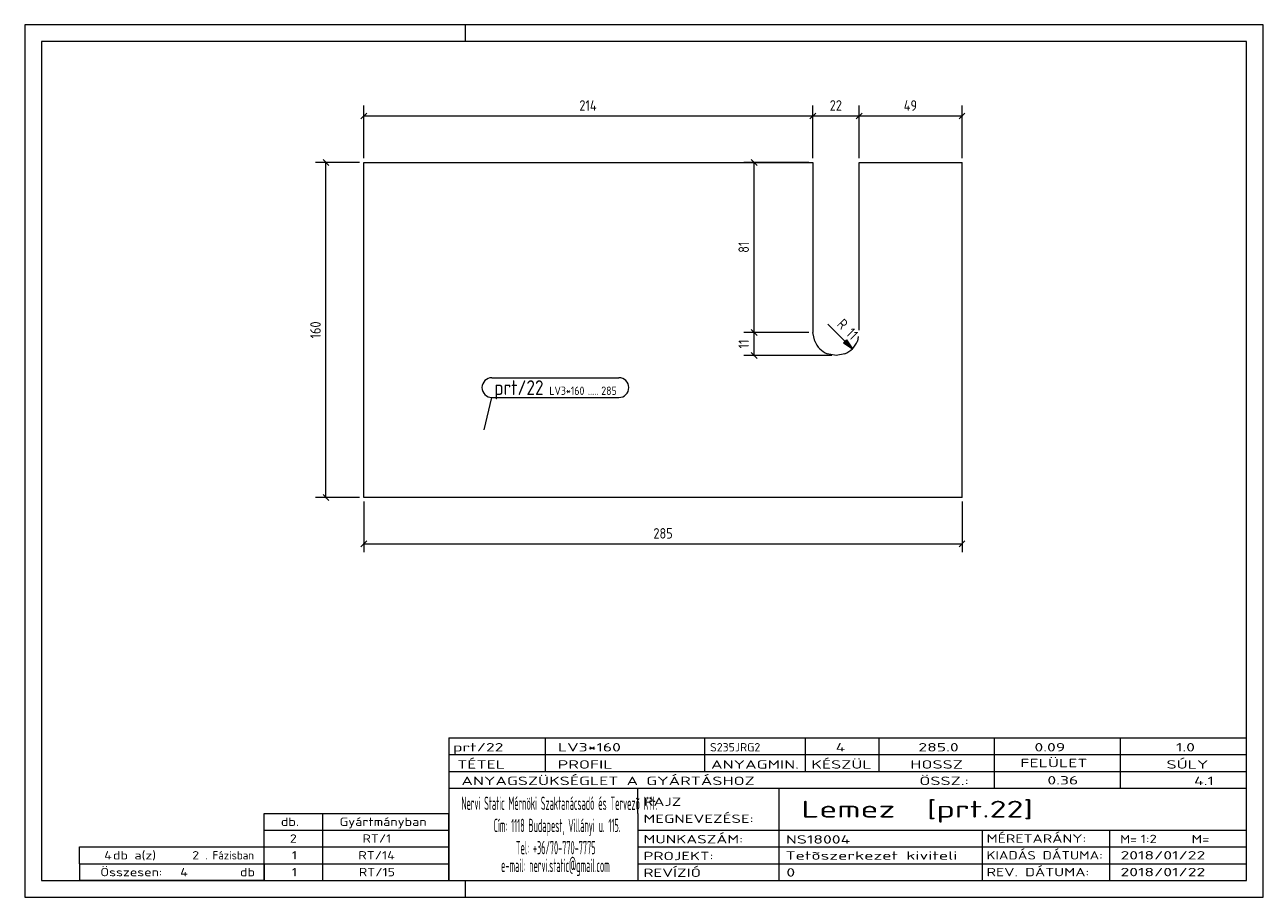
# Model space of a CAD drawing. Header units: millimetres. Extents: x 1 to 296, y 1 to 209.
import ezdxf

# ---------------------------------------------------------------- set-up
doc = ezdxf.new("R2010")
doc.units = ezdxf.units.MM
doc.header["$LTSCALE"] = 0.6
doc.linetypes.add('XKITLINE00', pattern=[0])
for name, color, linetype, lineweight in [('DrawingSheet', 5, 'Continuous', 0), ('OtherObjectType', 1, 'Continuous', 0), ('Part', 2, 'Continuous', 0), ('PartMark', 3, 'Continuous', 0), ('Z-DIMENSIONS', 1, 'Continuous', 0)]:
    doc.layers.add(name, color=color, linetype=linetype, lineweight=lineweight)
doc.styles.add('ISOCPEUR', font='ISOCPEUR.TTF')

msp = doc.modelspace()

# ---------------------------------------------------------------- hatches: boundary and pattern name
at = {"layer": 'Z-DIMENSIONS'}
msp.add_hatch(color=7, dxfattribs=at).paths.add_polyline_path([(196.72, 133.89), (198.13, 131.77), (196.01, 133.18)], flags=17)

# ---------------------------------------------------------------- linework, layer by layer
at = {"layer": 'DrawingSheet', "color": 2, "linetype": 'XKITLINE00', "lineweight": 0}
for p, q in [((296, 209), (1, 209)), ((1, 209), (1, 1)), ((106, 205), (106, 209)), ((296, 1), (296, 209)), ((106, 1), (106, 5)), ((1, 1), (296, 1))]:
    msp.add_line(p, q, dxfattribs=at)
at = {"layer": 'DrawingSheet', "color": 3, "linetype": 'XKITLINE00', "lineweight": 0}
for p, q in [((292, 205), (5, 205)), ((5, 205), (5, 5)), ((292, 5), (292, 205)), ((5, 5), (292, 5))]:
    msp.add_line(p, q, dxfattribs=at)
at = {"layer": 'OtherObjectType', "color": 7, "linetype": 'XKITLINE00', "lineweight": 0}
for p, q in [((102, 39), (292, 39)), ((102, 39), (102, 35)), ((102, 39), (292, 39)), ((125, 35), (125, 39)), ((163, 35), (163, 39)), ((187, 35), (187, 39)), ((204.5, 35), (204.5, 39)), ((232, 35), (232, 39)), ((262, 35), (262, 39)), ((292, 35), (292, 39)), ((102, 35), (292, 35)), ((102, 35), (102, 5)), ((102, 35), (292, 35)), ((125, 31), (125, 35)), ((163, 31), (163, 35)), ((187, 31), (187, 35)), ((204.5, 31), (204.5, 35)), ((232, 31), (232, 35)), ((262, 31), (262, 35)), ((292, 31), (292, 35)), ((102, 31), (292, 31)), ((232, 27), (232, 31)), ((262, 27), (262, 31)), ((292, 27), (292, 31)), ((102, 27), (292, 27)), ((147, 21), (147, 27)), ((180.7, 17), (180.7, 27)), ((292, 21), (292, 27)), ((58, 21), (102, 21)), ((58, 17), (58, 21)), ((72, 17), (72, 21)), ((102, 17), (102, 21)), ((147, 21), (147, 5)), ((292, 17), (292, 21)), ((58, 17), (102, 17)), ((58, 13), (58, 17)), ((72, 13), (72, 17)), ((102, 13), (102, 17)), ((147, 17), (292, 17)), ((180.7, 5), (180.7, 17)), ((229.16, 13), (229.16, 17)), ((259.5, 5), (259.5, 17)), ((292, 13), (292, 17)), ((14, 9), (14, 13)), ((14, 13), (58, 13)), ((14, 13), (58, 13)), ((58, 9), (58, 13)), ((58, 13), (102, 13)), ((58, 9), (58, 13)), ((72, 9), (72, 13)), ((102, 9), (102, 13)), ((147, 13), (292, 13)), ((229.16, 5), (229.16, 13)), ((292, 9), (292, 13)), ((14, 9), (58, 9)), ((14, 9), (14, 5)), ((14, 9), (58, 9)), ((58, 9), (58, 5)), ((58, 9), (102, 9)), ((58, 5), (58, 9)), ((72, 5), (72, 9)), ((102, 5), (102, 9)), ((147, 9), (292, 9)), ((292, 5), (292, 9)), ((58, 5), (14, 5)), ((58, 5), (102, 5)), ((102, 5), (292, 5)), ((139.5, 5), (292, 5))]:
    msp.add_line(p, q, dxfattribs=at)
at = {"layer": 'Part', "color": 2, "linetype": 'XKITLINE00', "lineweight": 0}
for p, q in [((81.75, 176.18), (188.74, 176.18)), ((81.75, 96.32), (81.75, 176.18)), ((188.74, 176.18), (188.75, 135.66)), ((199.74, 176.17), (224.25, 176.18)), ((199.74, 136.17), (199.74, 176.17)), ((224.25, 96.32), (224.25, 176.18)), ((189.17, 133.55), (188.75, 135.66)), ((199.54, 134.65), (199.33, 133.55)), ((194.25, 130.16), (192.14, 130.57)), ((196.35, 130.57), (194.25, 130.16)), ((224.25, 96.32), (81.75, 96.32))]:
    msp.add_line(p, q, dxfattribs=at)
for centre, start, end in [((194.25, 135.66), 202.5093, 247.5085), ((194.24, 135.66), 292.5069, 337.5046)]:
    msp.add_arc(centre, 5.5, start, end, dxfattribs=at)
at = {"layer": 'PartMark', "color": 7, "linetype": 'XKITLINE00', "lineweight": 0}
for p, q in [((112.26, 124.85), (142.53, 124.85)), ((110.4, 112.44), (112.26, 120.15)), ((112.26, 120.15), (142.53, 120.15))]:
    msp.add_line(p, q, dxfattribs=at)
for centre, start, end in [((112.26, 122.5), 90, 270), ((142.53, 122.5), 270, 90)]:
    msp.add_arc(centre, 2.35, start, end, dxfattribs=at)
at = {"layer": 'Z-DIMENSIONS', "color": 7, "linetype": 'XKITLINE00', "lineweight": 0}
for p, q in [((81.75, 177.18), (81.75, 189.75)), ((188.74, 177.18), (188.74, 189.75)), ((188.74, 177.18), (188.74, 189.75)), ((199.74, 177.17), (199.74, 189.75)), ((199.74, 177.17), (199.74, 189.75)), ((224.25, 177.18), (224.25, 189.75)), ((82.46, 187.96), (81.04, 186.54)), ((81.75, 187.25), (188.74, 187.25)), ((189.45, 187.96), (188.03, 186.54)), ((189.45, 187.96), (188.03, 186.54)), ((188.74, 187.25), (199.74, 187.25)), ((200.45, 187.96), (199.03, 186.54)), ((200.45, 187.96), (199.03, 186.54)), ((199.74, 187.25), (224.25, 187.25)), ((224.95, 187.96), (223.54, 186.54)), ((80.75, 176.18), (70.25, 176.18)), ((72.04, 176.88), (73.46, 175.47)), ((72.75, 96.32), (72.75, 176.18)), ((187.75, 176.18), (172.25, 176.18)), ((174.04, 176.88), (175.46, 175.47)), ((174.75, 135.66), (174.75, 176.18)), ((174.04, 136.36), (175.46, 134.95)), ((174.04, 136.36), (175.46, 134.95)), ((198.13, 131.77), (192.31, 137.59)), ((187.75, 135.66), (172.25, 135.66)), ((187.75, 135.66), (172.25, 135.66)), ((174.75, 130.16), (174.75, 135.66)), ((196.01, 133.18), (196.72, 133.89)), ((196.01, 133.18), (198.13, 131.77)), ((196.72, 133.89), (198.13, 131.77)), ((193.25, 130.16), (172.25, 130.16)), ((174.04, 130.86), (175.46, 129.45)), ((80.75, 96.32), (70.25, 96.32)), ((72.04, 97.03), (73.46, 95.62)), ((81.75, 95.32), (81.75, 83.25)), ((224.25, 95.32), (224.25, 83.25)), ((82.46, 85.96), (81.04, 84.54)), ((224.95, 85.96), (223.54, 84.54)), ((81.75, 85.25), (224.25, 85.25))]:
    msp.add_line(p, q, dxfattribs=at)
msp.add_arc((194.24, 135.66), 5.5, 292.5069, 337.5046, dxfattribs=at)
at = {"layer": 'Z-DIMENSIONS', "color": 3}
for p in [(81.75, 187.25), (188.74, 187.25), (188.74, 187.25), (199.74, 187.25), (199.74, 187.25), (224.25, 187.25), (72.75, 176.18), (174.75, 176.18), (174.75, 135.66), (174.75, 135.66), (174.75, 130.16), (72.75, 96.32), (81.75, 85.25), (224.25, 85.25)]:
    msp.add_point(p, dxfattribs=at)

# ---------------------------------------------------------------- texts
at = {"layer": 'OtherObjectType', "color": 7, "style": 'ISOCPEUR'}
for s, height, width, p in [('prt/22', 2, 1.525501, (103, 35.76)), ('LV3*160', 2, 1.525501, (128, 35.76)), ('S235JRG2', 2, 1.02, (164.22, 35.76)), ('4', 2, 1.525501, (194.16, 35.76)), ('285.0', 2, 1.525501, (213.86, 35.76)), ('0.09', 2, 1.525501, (241.51, 35.76)), ('1.0', 2, 1.525501, (275.22, 35.76)), ('TÉTEL', 2, 1.525501, (104, 31.66)), ('PROFIL', 2, 1.525501, (127.96, 31.66)), ('ANYAGMIN.', 2, 1.525501, (164.47, 31.66)), ('KÉSZÜL', 2, 1.525501, (188.37, 31.66)), ('HOSSZ', 2, 1.525501, (211.96, 31.66)), ('FELÜLET', 2, 1.525501, (238.13, 32)), ('SÚLY', 2, 1.525501, (272.96, 31.66)), ('ANYAGSZÜKSÉGLET A GYÁRTÁSHOZ', 2, 1.525501, (105, 27.75)), ('ÖSSZ.:', 2, 1.525501, (214.1, 27.75)), ('0.36', 2, 1.525501, (244.59, 27.88)), ('4.1', 2, 1.525501, (279.53, 27.75)), ('Nervi Static Mérnöki\xa0Szaktanácsadó\xa0és\xa0Tervezõ Kft.', 3.1765, 0.403093, (105, 21.82)), ('RAJZ', 2, 1.445, (148.38, 22.78)), ('Lemez  [prt.22]', 4, 1.474651, (186, 20)), ('MEGNEVEZÉSE:', 2, 1.445, (148.38, 18.72)), ('db.', 2, 1.211571, (62, 18)), ('Gyártmányban', 2, 1.211571, (76, 18)), ('Cím:\xa01118 Budapest, Villányi u. 115.', 3.1765, 0.403093, (112.69, 16.53)), ('2', 2, 1.211571, (64.14, 14)), ('RT/1', 2, 1.211571, (81.43, 14)), ('MUNKASZÁM:', 2, 1.445, (148.38, 13.84)), ('NS18004', 2, 1.525501, (182.28, 13.78)), ('MÉRETARÁNY:', 2, 1.36, (230.1, 14)), ('M=', 2, 1.211571, (261.91, 13.84)), ('1:2', 2, 1.275, (266.79, 13.9)), ('M=', 2, 1.275, (278.95, 13.87)), ('4', 2, 1.211571, (19.9, 10)), ('db a(z)', 2, 1.211571, (22, 10)), ('2', 2, 1.211571, (40.86, 10)), ('. Fázisban', 2, 0.935, (44, 10)), ('1', 2, 1.211571, (64.63, 10)), ('RT/14', 2, 1.211571, (80.45, 10)), ('Tel:\xa0+36/70-770-7775', 3.1765, 0.403093, (117.97, 11.24)), ('PROJEKT:', 2, 1.445, (148.38, 9.84)), ('Tetõszerkezet kiviteli ', 2, 1.525501, (182.2, 9.94)), ('KIADÁS DÁTUMA:', 2, 1.275, (230.1, 10)), ('2018/01/22', 2, 1.525501, (262, 10)), ('e-mail:\xa0nervi.static@gmail.com', 3.1765, 0.403093, (114.45, 7)), ('Összesen:            db', 2, 1.211571, (19, 6)), ('4', 2, 1.211571, (38.02, 6)), ('1', 2, 1.211571, (64.63, 6)), ('RT/15', 2, 1.211571, (80.57, 6)), ('REVÍZIÓ', 2, 1.445, (148.38, 5.84)), ('0', 2, 1.525501, (182.41, 5.92)), ('REV. DÁTUMA:', 2, 1.36, (230.1, 6)), ('2018/01/22', 2, 1.525501, (262, 6))]:
    msp.add_text(s, height=height, dxfattribs=dict(at, width=width)).set_placement(p)
at = {"layer": 'PartMark', "color": 3, "style": 'ISOCPEUR', "width": 0.85}
msp.add_text('prt/22', height=3.5, dxfattribs=at).set_placement((112.86, 120.75))
at = {"layer": 'PartMark', "color": 4, "style": 'ISOCPEUR', "width": 0.85}
for s, p in [('LV3*160', (125.95, 120.75)), ('.....', (135.14, 120.75)), ('285', (138.32, 120.75))]:
    msp.add_text(s, height=2, dxfattribs=at).set_placement(p)
at = {"layer": 'Z-DIMENSIONS', "color": 3, "style": 'ISOCPEUR', "width": 0.85}
for s, p in [('214', (133.1, 188.5)), ('22', (192.74, 188.5)), ('49', (210.38, 188.5)), ('285', (150.74, 86.5))]:
    msp.add_text(s, height=2.5, dxfattribs=at).set_placement(p)
for s, rotation, p in [('81', 90.0002, (173.5, 154.63)), ('160', 90.0002, (71.5, 134.21)), ('R 11', -44.9944, (194.28, 137.39)), ('11', 90.0002, (173.5, 131.83))]:
    msp.add_text(s, height=2.5, rotation=rotation, dxfattribs=at).set_placement(p)

doc.saveas('drawing.dxf')
